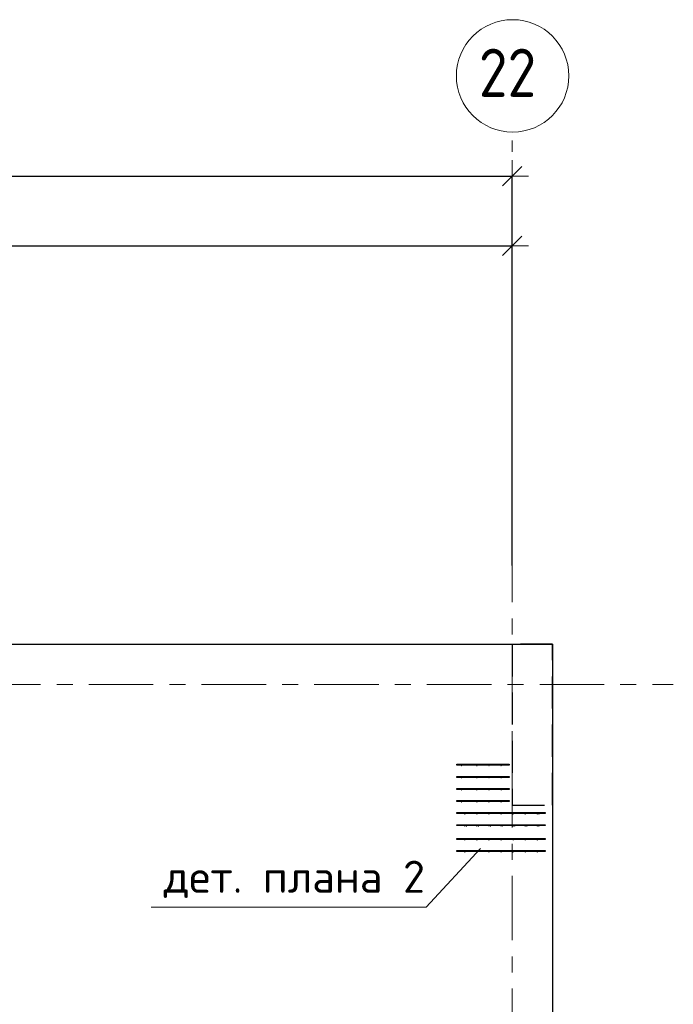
# Model space of a CAD drawing. Header units: metres. Extents: x -38 to 90, y -15 to 21.
# Tile 79 of 127: x 58.54 to 62.6, y 14.41 to 20.53. Entities that reach past the tile are written whole.
import ezdxf

# ---------------------------------------------------------------- set-up
doc = ezdxf.new("R2010")
doc.units = ezdxf.units.M
doc.header["$PDMODE"] = 65
for name, pattern in [('______11', [0.5, 0.4, -0.05, 0, -0.05]), ('______2', [0.27, 0.2, -0.07]), ('______5', [1.1, 0.8, -0.1, 0.1, -0.1])]:
    doc.linetypes.add(name, pattern=pattern)
for name, color, linetype, lineweight in [('XR$2$Осевая линия (1)', 7, '______5', 13), ('XR$2$Размерная линия (1)', 7, 'Continuous', 13), ('XR$3$Арматурный каркас 01', 4, 'Continuous', 35), ('XR$3$Перекрытие (1)', 7, 'Continuous', 35), ('XR$3$Текст_ общее_1', 7, 'Continuous', 13)]:
    doc.layers.add(name, color=color, linetype=linetype, lineweight=lineweight)
doc.layers.add('XR$5$Стена_ бетон несущ.', color=7, linetype='Continuous', lineweight=70, true_color=0xb4b496)
doc.styles.add('ISOCPEUR', font='txt')
doc.dimstyles.new('DIMSTYLE_3', dxfattribs={"dimtxt": 0.2, "dimasz": 0.2, "dimexe": 0, "dimexo": 0, "dimgap": 0.1, "dimtad": 2, "dimdec": 0, "dimlfac": 1000, "dimrnd": 5, "dimzin": 12, "dimdsep": 46, "dimtxsty": 'ISOCPEUR', "dimblk1": 'ALL_ML_STRICH', "dimblk2": 'ALL_ML_STRICH', "dimsah": 1, "dimcen": 0, "dimclrd": 7, "dimclre": 256, "dimclrt": 7, "dimadec": 0, "dimazin": 0, "dimtfac": 1, "dimtdec": 0, "dimtix": 1, "dimtmove": 2, "dimatfit": 3, "dimfxl": 0, "dimtzin": 0, "dimlwd": 0, "dimlwe": -3, "dimarcsym": 0})

# ---------------------------------------------------------------- blocks, each defined once
blk = doc.blocks.new('ALL_ML_STRICH')
at = {"color": 0, "linetype": 'ByBlock', "lineweight": -2}
for p, q in [((0, -0.5), (0, 0.5)), ((-1, 0), (0.5, 0)), ((-0.3, -0.3), (0.3, 0.3))]:
    blk.add_line(p, q, dxfattribs=at)
blk = doc.blocks.new('*D11')
at = {"layer": 'DEFPOINTS', "color": 7, "linetype": 'Continuous', "lineweight": 13, "transparency": 33554687}
for p in [(0.5, 19.5574), (0.5, 19.3768), (61.6, 17.1197)]:
    blk.add_point(p, dxfattribs=at)
at = {"layer": 'XR$2$Размерная линия (1)', "color": 9, "linetype": 'Continuous', "lineweight": -2, "true_color": 0xc7c7c7, "transparency": 33554687}
for p, q in [((0.5, 19.3568), (0.5, 19.5574)), ((61.6, 17.1397), (61.6, 19.5574))]:
    blk.add_line(p, q, dxfattribs=at)
at = {"layer": 'XR$2$Размерная линия (1)', "color": 7, "linetype": 'Continuous', "lineweight": -2, "transparency": 33554687}
blk.add_line((0.5, 19.5574), (61.6, 19.5574), dxfattribs=at)
at = {"layer": 'XR$2$Размерная линия (1)', "color": 7, "linetype": 'Continuous', "lineweight": 13, "transparency": 33554687, "xscale": 0.2, "yscale": 0.2, "zscale": 0.2, "rotation": 180}
blk.add_blockref('ALL_ML_STRICH', (0.5, 19.5574), dxfattribs=at)
at = {"layer": 'XR$2$Размерная линия (1)', "color": 7, "linetype": 'Continuous', "lineweight": 13, "transparency": 33554687, "xscale": 0.2, "yscale": 0.2, "zscale": 0.2}
blk.add_blockref('ALL_ML_STRICH', (61.6, 19.5574), dxfattribs=at)
at = {"layer": 'XR$2$Размерная линия (1)', "color": 7, "linetype": 'Continuous', "lineweight": 13, "transparency": 33554687, "insert": (31.1, 19.7074), "char_height": 0.2, "width": 1, "attachment_point": 5, "style": 'ISOCPEUR'}
blk.add_mtext('\\A1;{61100}', dxfattribs=at)
blk = doc.blocks.new('*D38')
at = {"layer": 'DEFPOINTS', "color": 7, "linetype": 'Continuous', "lineweight": 13, "transparency": 33554687}
for p in [(51.5, 19.1261), (61.6, 17.4912), (51.5, 17.3896)]:
    blk.add_point(p, dxfattribs=at)
at = {"layer": 'XR$2$Размерная линия (1)', "color": 9, "linetype": 'Continuous', "lineweight": -2, "true_color": 0xc7c7c7, "transparency": 33554687}
for p, q in [((51.5, 17.4096), (51.5, 19.1261)), ((61.6, 17.5112), (61.6, 19.1261))]:
    blk.add_line(p, q, dxfattribs=at)
at = {"layer": 'XR$2$Размерная линия (1)', "color": 7, "linetype": 'Continuous', "lineweight": -2, "transparency": 33554687}
blk.add_line((51.5, 19.1261), (61.6, 19.1261), dxfattribs=at)
at = {"layer": 'XR$2$Размерная линия (1)', "color": 7, "linetype": 'Continuous', "lineweight": 13, "transparency": 33554687, "xscale": 0.2, "yscale": 0.2, "zscale": 0.2, "rotation": 180}
blk.add_blockref('ALL_ML_STRICH', (51.5, 19.1261), dxfattribs=at)
at = {"layer": 'XR$2$Размерная линия (1)', "color": 7, "linetype": 'Continuous', "lineweight": 13, "transparency": 33554687, "xscale": 0.2, "yscale": 0.2, "zscale": 0.2}
blk.add_blockref('ALL_ML_STRICH', (61.6, 19.1261), dxfattribs=at)
at = {"layer": 'XR$2$Размерная линия (1)', "color": 7, "linetype": 'Continuous', "lineweight": 13, "transparency": 33554687, "insert": (56.6, 19.2761), "char_height": 0.2, "width": 1, "attachment_point": 5, "style": 'ISOCPEUR'}
blk.add_mtext('\\A1;{10100}', dxfattribs=at)

msp = doc.modelspace()

# ---------------------------------------------------------------- hatches: boundary and pattern name
at = {"layer": 'XR$3$Арматурный каркас 01', "linetype": 'Continuous', "lineweight": 50, "transparency": 33554687}
for points in [[(61.288, 15.8932), (61.2878, 15.8944), (61.2871, 15.8954), (61.2861, 15.896), (61.285, 15.8962), (61.2839, 15.896), (61.2829, 15.8954), (61.2822, 15.8944), (61.282, 15.8932), (61.2822, 15.8921), (61.2829, 15.8911), (61.2839, 15.8905), (61.285, 15.8902), (61.2861, 15.8905), (61.2871, 15.8911), (61.2878, 15.8921)], [(61.383, 15.8932), (61.3828, 15.8944), (61.3821, 15.8954), (61.3811, 15.896), (61.38, 15.8962), (61.3789, 15.896), (61.3779, 15.8954), (61.3772, 15.8944), (61.377, 15.8932), (61.3772, 15.8921), (61.3779, 15.8911), (61.3789, 15.8905), (61.38, 15.8902), (61.3811, 15.8905), (61.3821, 15.8911), (61.3828, 15.8921)], [(61.458, 15.8932), (61.4578, 15.8944), (61.4571, 15.8954), (61.4561, 15.896), (61.455, 15.8962), (61.4539, 15.896), (61.4529, 15.8954), (61.4522, 15.8944), (61.452, 15.8932), (61.4522, 15.8921), (61.4529, 15.8911), (61.4539, 15.8905), (61.455, 15.8902), (61.4561, 15.8905), (61.4571, 15.8911), (61.4578, 15.8921)], [(61.533, 15.8932), (61.5328, 15.8944), (61.5321, 15.8954), (61.5311, 15.896), (61.53, 15.8962), (61.5289, 15.896), (61.5279, 15.8954), (61.5272, 15.8944), (61.527, 15.8932), (61.5272, 15.8921), (61.5279, 15.8911), (61.5289, 15.8905), (61.53, 15.8902), (61.5311, 15.8905), (61.5321, 15.8911), (61.5328, 15.8921)], [(61.288, 15.8182), (61.2878, 15.8194), (61.2871, 15.8204), (61.2861, 15.821), (61.285, 15.8212), (61.2839, 15.821), (61.2829, 15.8204), (61.2822, 15.8194), (61.282, 15.8182), (61.2822, 15.8171), (61.2829, 15.8161), (61.2839, 15.8155), (61.285, 15.8152), (61.2861, 15.8155), (61.2871, 15.8161), (61.2878, 15.8171)], [(61.383, 15.8182), (61.3828, 15.8194), (61.3821, 15.8204), (61.3811, 15.821), (61.38, 15.8212), (61.3789, 15.821), (61.3779, 15.8204), (61.3772, 15.8194), (61.377, 15.8182), (61.3772, 15.8171), (61.3779, 15.8161), (61.3789, 15.8155), (61.38, 15.8152), (61.3811, 15.8155), (61.3821, 15.8161), (61.3828, 15.8171)], [(61.458, 15.8182), (61.4578, 15.8194), (61.4571, 15.8204), (61.4561, 15.821), (61.455, 15.8212), (61.4539, 15.821), (61.4529, 15.8204), (61.4522, 15.8194), (61.452, 15.8182), (61.4522, 15.8171), (61.4529, 15.8161), (61.4539, 15.8155), (61.455, 15.8152), (61.4561, 15.8155), (61.4571, 15.8161), (61.4578, 15.8171)], [(61.533, 15.8182), (61.5328, 15.8194), (61.5321, 15.8204), (61.5311, 15.821), (61.53, 15.8212), (61.5289, 15.821), (61.5279, 15.8204), (61.5272, 15.8194), (61.527, 15.8182), (61.5272, 15.8171), (61.5279, 15.8161), (61.5289, 15.8155), (61.53, 15.8152), (61.5311, 15.8155), (61.5321, 15.8161), (61.5328, 15.8171)], [(61.288, 15.7432), (61.2878, 15.7444), (61.2871, 15.7454), (61.2861, 15.746), (61.285, 15.7462), (61.2839, 15.746), (61.2829, 15.7454), (61.2822, 15.7444), (61.282, 15.7432), (61.2822, 15.7421), (61.2829, 15.7411), (61.2839, 15.7405), (61.285, 15.7402), (61.2861, 15.7405), (61.2871, 15.7411), (61.2878, 15.7421)], [(61.383, 15.7432), (61.3828, 15.7444), (61.3821, 15.7454), (61.3811, 15.746), (61.38, 15.7462), (61.3789, 15.746), (61.3779, 15.7454), (61.3772, 15.7444), (61.377, 15.7432), (61.3772, 15.7421), (61.3779, 15.7411), (61.3789, 15.7405), (61.38, 15.7402), (61.3811, 15.7405), (61.3821, 15.7411), (61.3828, 15.7421)], [(61.458, 15.7432), (61.4578, 15.7444), (61.4571, 15.7454), (61.4561, 15.746), (61.455, 15.7462), (61.4539, 15.746), (61.4529, 15.7454), (61.4522, 15.7444), (61.452, 15.7432), (61.4522, 15.7421), (61.4529, 15.7411), (61.4539, 15.7405), (61.455, 15.7402), (61.4561, 15.7405), (61.4571, 15.7411), (61.4578, 15.7421)], [(61.533, 15.7432), (61.5328, 15.7444), (61.5321, 15.7454), (61.5311, 15.746), (61.53, 15.7462), (61.5289, 15.746), (61.5279, 15.7454), (61.5272, 15.7444), (61.527, 15.7432), (61.5272, 15.7421), (61.5279, 15.7411), (61.5289, 15.7405), (61.53, 15.7402), (61.5311, 15.7405), (61.5321, 15.7411), (61.5328, 15.7421)], [(61.288, 15.6682), (61.2878, 15.6694), (61.2871, 15.6704), (61.2861, 15.671), (61.285, 15.6712), (61.2839, 15.671), (61.2829, 15.6704), (61.2822, 15.6694), (61.282, 15.6682), (61.2822, 15.6671), (61.2829, 15.6661), (61.2839, 15.6655), (61.285, 15.6652), (61.2861, 15.6655), (61.2871, 15.6661), (61.2878, 15.6671)], [(61.383, 15.6682), (61.3828, 15.6694), (61.3821, 15.6704), (61.3811, 15.671), (61.38, 15.6712), (61.3789, 15.671), (61.3779, 15.6704), (61.3772, 15.6694), (61.377, 15.6682), (61.3772, 15.6671), (61.3779, 15.6661), (61.3789, 15.6655), (61.38, 15.6652), (61.3811, 15.6655), (61.3821, 15.6661), (61.3828, 15.6671)], [(61.458, 15.6682), (61.4578, 15.6694), (61.4571, 15.6704), (61.4561, 15.671), (61.455, 15.6712), (61.4539, 15.671), (61.4529, 15.6704), (61.4522, 15.6694), (61.452, 15.6682), (61.4522, 15.6671), (61.4529, 15.6661), (61.4539, 15.6655), (61.455, 15.6652), (61.4561, 15.6655), (61.4571, 15.6661), (61.4578, 15.6671)], [(61.533, 15.6682), (61.5328, 15.6694), (61.5321, 15.6704), (61.5311, 15.671), (61.53, 15.6712), (61.5289, 15.671), (61.5279, 15.6704), (61.5272, 15.6694), (61.527, 15.6682), (61.5272, 15.6671), (61.5279, 15.6661), (61.5289, 15.6655), (61.53, 15.6652), (61.5311, 15.6655), (61.5321, 15.6661), (61.5328, 15.6671)], [(61.308, 15.5932), (61.3078, 15.5944), (61.3071, 15.5954), (61.3061, 15.596), (61.305, 15.5962), (61.3039, 15.596), (61.3029, 15.5954), (61.3022, 15.5944), (61.302, 15.5932), (61.3022, 15.5921), (61.3029, 15.5911), (61.3039, 15.5905), (61.305, 15.5902), (61.3061, 15.5905), (61.3071, 15.5911), (61.3078, 15.5921)], [(61.383, 15.5932), (61.3828, 15.5944), (61.3821, 15.5954), (61.3811, 15.596), (61.38, 15.5962), (61.3789, 15.596), (61.3779, 15.5954), (61.3772, 15.5944), (61.377, 15.5932), (61.3772, 15.5921), (61.3779, 15.5911), (61.3789, 15.5905), (61.38, 15.5902), (61.3811, 15.5905), (61.3821, 15.5911), (61.3828, 15.5921)], [(61.458, 15.5932), (61.4578, 15.5944), (61.4571, 15.5954), (61.4561, 15.596), (61.455, 15.5962), (61.4539, 15.596), (61.4529, 15.5954), (61.4522, 15.5944), (61.452, 15.5932), (61.4522, 15.5921), (61.4529, 15.5911), (61.4539, 15.5905), (61.455, 15.5902), (61.4561, 15.5905), (61.4571, 15.5911), (61.4578, 15.5921)], [(61.533, 15.5932), (61.5328, 15.5944), (61.5321, 15.5954), (61.5311, 15.596), (61.53, 15.5962), (61.5289, 15.596), (61.5279, 15.5954), (61.5272, 15.5944), (61.527, 15.5932), (61.5272, 15.5921), (61.5279, 15.5911), (61.5289, 15.5905), (61.53, 15.5902), (61.5311, 15.5905), (61.5321, 15.5911), (61.5328, 15.5921)], [(61.608, 15.5932), (61.6078, 15.5944), (61.6071, 15.5954), (61.6061, 15.596), (61.605, 15.5962), (61.6039, 15.596), (61.6029, 15.5954), (61.6022, 15.5944), (61.602, 15.5932), (61.6022, 15.5921), (61.6029, 15.5911), (61.6039, 15.5905), (61.605, 15.5902), (61.6061, 15.5905), (61.6071, 15.5911), (61.6078, 15.5921)], [(61.683, 15.5932), (61.6828, 15.5944), (61.6821, 15.5954), (61.6811, 15.596), (61.68, 15.5962), (61.6789, 15.596), (61.6779, 15.5954), (61.6772, 15.5944), (61.677, 15.5932), (61.6772, 15.5921), (61.6779, 15.5911), (61.6789, 15.5905), (61.68, 15.5902), (61.6811, 15.5905), (61.6821, 15.5911), (61.6828, 15.5921)], [(61.758, 15.5932), (61.7578, 15.5944), (61.7571, 15.5954), (61.7561, 15.596), (61.755, 15.5962), (61.7539, 15.596), (61.7529, 15.5954), (61.7522, 15.5944), (61.752, 15.5932), (61.7522, 15.5921), (61.7529, 15.5911), (61.7539, 15.5905), (61.755, 15.5902), (61.7561, 15.5905), (61.7571, 15.5911), (61.7578, 15.5921)], [(61.768, 15.5932), (61.7678, 15.5944), (61.7671, 15.5954), (61.7661, 15.596), (61.765, 15.5962), (61.7639, 15.596), (61.7629, 15.5954), (61.7622, 15.5944), (61.762, 15.5932), (61.7622, 15.5921), (61.7629, 15.5911), (61.7639, 15.5905), (61.765, 15.5902), (61.7661, 15.5905), (61.7671, 15.5911), (61.7678, 15.5921)], [(61.308, 15.5182), (61.3078, 15.5194), (61.3071, 15.5204), (61.3061, 15.521), (61.305, 15.5212), (61.3039, 15.521), (61.3029, 15.5204), (61.3022, 15.5194), (61.302, 15.5182), (61.3022, 15.5171), (61.3029, 15.5161), (61.3039, 15.5155), (61.305, 15.5152), (61.3061, 15.5155), (61.3071, 15.5161), (61.3078, 15.5171)], [(61.318, 15.5182), (61.3178, 15.5194), (61.3171, 15.5204), (61.3161, 15.521), (61.315, 15.5212), (61.3139, 15.521), (61.3129, 15.5204), (61.3122, 15.5194), (61.312, 15.5182), (61.3122, 15.5171), (61.3129, 15.5161), (61.3139, 15.5155), (61.315, 15.5152), (61.3161, 15.5155), (61.3171, 15.5161), (61.3178, 15.5171)], [(61.383, 15.5182), (61.3828, 15.5194), (61.3821, 15.5204), (61.3811, 15.521), (61.38, 15.5212), (61.3789, 15.521), (61.3779, 15.5204), (61.3772, 15.5194), (61.377, 15.5182), (61.3772, 15.5171), (61.3779, 15.5161), (61.3789, 15.5155), (61.38, 15.5152), (61.3811, 15.5155), (61.3821, 15.5161), (61.3828, 15.5171)], [(61.393, 15.5182), (61.3928, 15.5194), (61.3921, 15.5204), (61.3911, 15.521), (61.39, 15.5212), (61.3889, 15.521), (61.3879, 15.5204), (61.3872, 15.5194), (61.387, 15.5182), (61.3872, 15.5171), (61.3879, 15.5161), (61.3889, 15.5155), (61.39, 15.5152), (61.3911, 15.5155), (61.3921, 15.5161), (61.3928, 15.5171)], [(61.458, 15.5182), (61.4578, 15.5194), (61.4571, 15.5204), (61.4561, 15.521), (61.455, 15.5212), (61.4539, 15.521), (61.4529, 15.5204), (61.4522, 15.5194), (61.452, 15.5182), (61.4522, 15.5171), (61.4529, 15.5161), (61.4539, 15.5155), (61.455, 15.5152), (61.4561, 15.5155), (61.4571, 15.5161), (61.4578, 15.5171)], [(61.468, 15.5182), (61.4678, 15.5194), (61.4671, 15.5204), (61.4661, 15.521), (61.465, 15.5212), (61.4639, 15.521), (61.4629, 15.5204), (61.4622, 15.5194), (61.462, 15.5182), (61.4622, 15.5171), (61.4629, 15.5161), (61.4639, 15.5155), (61.465, 15.5152), (61.4661, 15.5155), (61.4671, 15.5161), (61.4678, 15.5171)], [(61.533, 15.5182), (61.5328, 15.5194), (61.5321, 15.5204), (61.5311, 15.521), (61.53, 15.5212), (61.5289, 15.521), (61.5279, 15.5204), (61.5272, 15.5194), (61.527, 15.5182), (61.5272, 15.5171), (61.5279, 15.5161), (61.5289, 15.5155), (61.53, 15.5152), (61.5311, 15.5155), (61.5321, 15.5161), (61.5328, 15.5171)], [(61.543, 15.5182), (61.5428, 15.5194), (61.5421, 15.5204), (61.5411, 15.521), (61.54, 15.5212), (61.5389, 15.521), (61.5379, 15.5204), (61.5372, 15.5194), (61.537, 15.5182), (61.5372, 15.5171), (61.5379, 15.5161), (61.5389, 15.5155), (61.54, 15.5152), (61.5411, 15.5155), (61.5421, 15.5161), (61.5428, 15.5171)], [(61.608, 15.5182), (61.6078, 15.5194), (61.6071, 15.5204), (61.6061, 15.521), (61.605, 15.5212), (61.6039, 15.521), (61.6029, 15.5204), (61.6022, 15.5194), (61.602, 15.5182), (61.6022, 15.5171), (61.6029, 15.5161), (61.6039, 15.5155), (61.605, 15.5152), (61.6061, 15.5155), (61.6071, 15.5161), (61.6078, 15.5171)], [(61.618, 15.5182), (61.6178, 15.5194), (61.6171, 15.5204), (61.6161, 15.521), (61.615, 15.5212), (61.6139, 15.521), (61.6129, 15.5204), (61.6122, 15.5194), (61.612, 15.5182), (61.6122, 15.5171), (61.6129, 15.5161), (61.6139, 15.5155), (61.615, 15.5152), (61.6161, 15.5155), (61.6171, 15.5161), (61.6178, 15.5171)], [(61.683, 15.5182), (61.6828, 15.5194), (61.6821, 15.5204), (61.6811, 15.521), (61.68, 15.5212), (61.6789, 15.521), (61.6779, 15.5204), (61.6772, 15.5194), (61.677, 15.5182), (61.6772, 15.5171), (61.6779, 15.5161), (61.6789, 15.5155), (61.68, 15.5152), (61.6811, 15.5155), (61.6821, 15.5161), (61.6828, 15.5171)], [(61.693, 15.5182), (61.6928, 15.5194), (61.6921, 15.5204), (61.6911, 15.521), (61.69, 15.5212), (61.6889, 15.521), (61.6879, 15.5204), (61.6872, 15.5194), (61.687, 15.5182), (61.6872, 15.5171), (61.6879, 15.5161), (61.6889, 15.5155), (61.69, 15.5152), (61.6911, 15.5155), (61.6921, 15.5161), (61.6928, 15.5171)], [(61.758, 15.5182), (61.7578, 15.5194), (61.7571, 15.5204), (61.7561, 15.521), (61.755, 15.5212), (61.7539, 15.521), (61.7529, 15.5204), (61.7522, 15.5194), (61.752, 15.5182), (61.7522, 15.5171), (61.7529, 15.5161), (61.7539, 15.5155), (61.755, 15.5152), (61.7561, 15.5155), (61.7571, 15.5161), (61.7578, 15.5171)], [(61.768, 15.5182), (61.7678, 15.5194), (61.7671, 15.5204), (61.7661, 15.521), (61.765, 15.5212), (61.7639, 15.521), (61.7629, 15.5204), (61.7622, 15.5194), (61.762, 15.5182), (61.7622, 15.5171), (61.7629, 15.5161), (61.7639, 15.5155), (61.765, 15.5152), (61.7661, 15.5155), (61.7671, 15.5161), (61.7678, 15.5171)], [(61.308, 15.4322), (61.3078, 15.4334), (61.3071, 15.4344), (61.3061, 15.435), (61.305, 15.4352), (61.3039, 15.435), (61.3029, 15.4344), (61.3022, 15.4334), (61.302, 15.4322), (61.3022, 15.4311), (61.3029, 15.4301), (61.3039, 15.4295), (61.305, 15.4292), (61.3061, 15.4295), (61.3071, 15.4301), (61.3078, 15.4311)], [(61.318, 15.4432), (61.3178, 15.4444), (61.3171, 15.4454), (61.3161, 15.446), (61.315, 15.4462), (61.3139, 15.446), (61.3129, 15.4454), (61.3122, 15.4444), (61.312, 15.4432), (61.3122, 15.4421), (61.3129, 15.4411), (61.3139, 15.4405), (61.315, 15.4402), (61.3161, 15.4405), (61.3171, 15.4411), (61.3178, 15.4421)], [(61.383, 15.4322), (61.3828, 15.4334), (61.3821, 15.4344), (61.3811, 15.435), (61.38, 15.4352), (61.3789, 15.435), (61.3779, 15.4344), (61.3772, 15.4334), (61.377, 15.4322), (61.3772, 15.4311), (61.3779, 15.4301), (61.3789, 15.4295), (61.38, 15.4292), (61.3811, 15.4295), (61.3821, 15.4301), (61.3828, 15.4311)], [(61.393, 15.4432), (61.3928, 15.4444), (61.3921, 15.4454), (61.3911, 15.446), (61.39, 15.4462), (61.3889, 15.446), (61.3879, 15.4454), (61.3872, 15.4444), (61.387, 15.4432), (61.3872, 15.4421), (61.3879, 15.4411), (61.3889, 15.4405), (61.39, 15.4402), (61.3911, 15.4405), (61.3921, 15.4411), (61.3928, 15.4421)], [(61.458, 15.4322), (61.4578, 15.4334), (61.4571, 15.4344), (61.4561, 15.435), (61.455, 15.4352), (61.4539, 15.435), (61.4529, 15.4344), (61.4522, 15.4334), (61.452, 15.4322), (61.4522, 15.4311), (61.4529, 15.4301), (61.4539, 15.4295), (61.455, 15.4292), (61.4561, 15.4295), (61.4571, 15.4301), (61.4578, 15.4311)], [(61.468, 15.4432), (61.4678, 15.4444), (61.4671, 15.4454), (61.4661, 15.446), (61.465, 15.4462), (61.4639, 15.446), (61.4629, 15.4454), (61.4622, 15.4444), (61.462, 15.4432), (61.4622, 15.4421), (61.4629, 15.4411), (61.4639, 15.4405), (61.465, 15.4402), (61.4661, 15.4405), (61.4671, 15.4411), (61.4678, 15.4421)], [(61.533, 15.4322), (61.5328, 15.4334), (61.5321, 15.4344), (61.5311, 15.435), (61.53, 15.4352), (61.5289, 15.435), (61.5279, 15.4344), (61.5272, 15.4334), (61.527, 15.4322), (61.5272, 15.4311), (61.5279, 15.4301), (61.5289, 15.4295), (61.53, 15.4292), (61.5311, 15.4295), (61.5321, 15.4301), (61.5328, 15.4311)], [(61.543, 15.4432), (61.5428, 15.4444), (61.5421, 15.4454), (61.5411, 15.446), (61.54, 15.4462), (61.5389, 15.446), (61.5379, 15.4454), (61.5372, 15.4444), (61.537, 15.4432), (61.5372, 15.4421), (61.5379, 15.4411), (61.5389, 15.4405), (61.54, 15.4402), (61.5411, 15.4405), (61.5421, 15.4411), (61.5428, 15.4421)], [(61.608, 15.4322), (61.6078, 15.4334), (61.6071, 15.4344), (61.6061, 15.435), (61.605, 15.4352), (61.6039, 15.435), (61.6029, 15.4344), (61.6022, 15.4334), (61.602, 15.4322), (61.6022, 15.4311), (61.6029, 15.4301), (61.6039, 15.4295), (61.605, 15.4292), (61.6061, 15.4295), (61.6071, 15.4301), (61.6078, 15.4311)], [(61.618, 15.4432), (61.6178, 15.4444), (61.6171, 15.4454), (61.6161, 15.446), (61.615, 15.4462), (61.6139, 15.446), (61.6129, 15.4454), (61.6122, 15.4444), (61.612, 15.4432), (61.6122, 15.4421), (61.6129, 15.4411), (61.6139, 15.4405), (61.615, 15.4402), (61.6161, 15.4405), (61.6171, 15.4411), (61.6178, 15.4421)], [(61.683, 15.4322), (61.6828, 15.4334), (61.6821, 15.4344), (61.6811, 15.435), (61.68, 15.4352), (61.6789, 15.435), (61.6779, 15.4344), (61.6772, 15.4334), (61.677, 15.4322), (61.6772, 15.4311), (61.6779, 15.4301), (61.6789, 15.4295), (61.68, 15.4292), (61.6811, 15.4295), (61.6821, 15.4301), (61.6828, 15.4311)], [(61.693, 15.4432), (61.6928, 15.4444), (61.6921, 15.4454), (61.6911, 15.446), (61.69, 15.4462), (61.6889, 15.446), (61.6879, 15.4454), (61.6872, 15.4444), (61.687, 15.4432), (61.6872, 15.4421), (61.6879, 15.4411), (61.6889, 15.4405), (61.69, 15.4402), (61.6911, 15.4405), (61.6921, 15.4411), (61.6928, 15.4421)], [(61.758, 15.4322), (61.7578, 15.4334), (61.7571, 15.4344), (61.7561, 15.435), (61.755, 15.4352), (61.7539, 15.435), (61.7529, 15.4344), (61.7522, 15.4334), (61.752, 15.4322), (61.7522, 15.4311), (61.7529, 15.4301), (61.7539, 15.4295), (61.755, 15.4292), (61.7561, 15.4295), (61.7571, 15.4301), (61.7578, 15.4311)], [(61.768, 15.4432), (61.7678, 15.4444), (61.7671, 15.4454), (61.7661, 15.446), (61.765, 15.4462), (61.7639, 15.446), (61.7629, 15.4454), (61.7622, 15.4444), (61.762, 15.4432), (61.7622, 15.4421), (61.7629, 15.4411), (61.7639, 15.4405), (61.765, 15.4402), (61.7661, 15.4405), (61.7671, 15.4411), (61.7678, 15.4421)], [(61.308, 15.3572), (61.3078, 15.3584), (61.3071, 15.3594), (61.3061, 15.36), (61.305, 15.3602), (61.3039, 15.36), (61.3029, 15.3594), (61.3022, 15.3584), (61.302, 15.3572), (61.3022, 15.3561), (61.3029, 15.3551), (61.3039, 15.3545), (61.305, 15.3542), (61.3061, 15.3545), (61.3071, 15.3551), (61.3078, 15.3561)], [(61.318, 15.3682), (61.3178, 15.3694), (61.3171, 15.3704), (61.3161, 15.371), (61.315, 15.3712), (61.3139, 15.371), (61.3129, 15.3704), (61.3122, 15.3694), (61.312, 15.3682), (61.3122, 15.3671), (61.3129, 15.3661), (61.3139, 15.3655), (61.315, 15.3652), (61.3161, 15.3655), (61.3171, 15.3661), (61.3178, 15.3671)], [(61.383, 15.3572), (61.3828, 15.3584), (61.3821, 15.3594), (61.3811, 15.36), (61.38, 15.3602), (61.3789, 15.36), (61.3779, 15.3594), (61.3772, 15.3584), (61.377, 15.3572), (61.3772, 15.3561), (61.3779, 15.3551), (61.3789, 15.3545), (61.38, 15.3542), (61.3811, 15.3545), (61.3821, 15.3551), (61.3828, 15.3561)], [(61.393, 15.3682), (61.3928, 15.3694), (61.3921, 15.3704), (61.3911, 15.371), (61.39, 15.3712), (61.3889, 15.371), (61.3879, 15.3704), (61.3872, 15.3694), (61.387, 15.3682), (61.3872, 15.3671), (61.3879, 15.3661), (61.3889, 15.3655), (61.39, 15.3652), (61.3911, 15.3655), (61.3921, 15.3661), (61.3928, 15.3671)], [(61.458, 15.3572), (61.4578, 15.3584), (61.4571, 15.3594), (61.4561, 15.36), (61.455, 15.3602), (61.4539, 15.36), (61.4529, 15.3594), (61.4522, 15.3584), (61.452, 15.3572), (61.4522, 15.3561), (61.4529, 15.3551), (61.4539, 15.3545), (61.455, 15.3542), (61.4561, 15.3545), (61.4571, 15.3551), (61.4578, 15.3561)], [(61.468, 15.3682), (61.4678, 15.3694), (61.4671, 15.3704), (61.4661, 15.371), (61.465, 15.3712), (61.4639, 15.371), (61.4629, 15.3704), (61.4622, 15.3694), (61.462, 15.3682), (61.4622, 15.3671), (61.4629, 15.3661), (61.4639, 15.3655), (61.465, 15.3652), (61.4661, 15.3655), (61.4671, 15.3661), (61.4678, 15.3671)], [(61.533, 15.3572), (61.5328, 15.3584), (61.5321, 15.3594), (61.5311, 15.36), (61.53, 15.3602), (61.5289, 15.36), (61.5279, 15.3594), (61.5272, 15.3584), (61.527, 15.3572), (61.5272, 15.3561), (61.5279, 15.3551), (61.5289, 15.3545), (61.53, 15.3542), (61.5311, 15.3545), (61.5321, 15.3551), (61.5328, 15.3561)], [(61.543, 15.3682), (61.5428, 15.3694), (61.5421, 15.3704), (61.5411, 15.371), (61.54, 15.3712), (61.5389, 15.371), (61.5379, 15.3704), (61.5372, 15.3694), (61.537, 15.3682), (61.5372, 15.3671), (61.5379, 15.3661), (61.5389, 15.3655), (61.54, 15.3652), (61.5411, 15.3655), (61.5421, 15.3661), (61.5428, 15.3671)], [(61.608, 15.3572), (61.6078, 15.3584), (61.6071, 15.3594), (61.6061, 15.36), (61.605, 15.3602), (61.6039, 15.36), (61.6029, 15.3594), (61.6022, 15.3584), (61.602, 15.3572), (61.6022, 15.3561), (61.6029, 15.3551), (61.6039, 15.3545), (61.605, 15.3542), (61.6061, 15.3545), (61.6071, 15.3551), (61.6078, 15.3561)], [(61.618, 15.3682), (61.6178, 15.3694), (61.6171, 15.3704), (61.6161, 15.371), (61.615, 15.3712), (61.6139, 15.371), (61.6129, 15.3704), (61.6122, 15.3694), (61.612, 15.3682), (61.6122, 15.3671), (61.6129, 15.3661), (61.6139, 15.3655), (61.615, 15.3652), (61.6161, 15.3655), (61.6171, 15.3661), (61.6178, 15.3671)], [(61.683, 15.3572), (61.6828, 15.3584), (61.6821, 15.3594), (61.6811, 15.36), (61.68, 15.3602), (61.6789, 15.36), (61.6779, 15.3594), (61.6772, 15.3584), (61.677, 15.3572), (61.6772, 15.3561), (61.6779, 15.3551), (61.6789, 15.3545), (61.68, 15.3542), (61.6811, 15.3545), (61.6821, 15.3551), (61.6828, 15.3561)], [(61.693, 15.3682), (61.6928, 15.3694), (61.6921, 15.3704), (61.6911, 15.371), (61.69, 15.3712), (61.6889, 15.371), (61.6879, 15.3704), (61.6872, 15.3694), (61.687, 15.3682), (61.6872, 15.3671), (61.6879, 15.3661), (61.6889, 15.3655), (61.69, 15.3652), (61.6911, 15.3655), (61.6921, 15.3661), (61.6928, 15.3671)], [(61.758, 15.3572), (61.7578, 15.3584), (61.7571, 15.3594), (61.7561, 15.36), (61.755, 15.3602), (61.7539, 15.36), (61.7529, 15.3594), (61.7522, 15.3584), (61.752, 15.3572), (61.7522, 15.3561), (61.7529, 15.3551), (61.7539, 15.3545), (61.755, 15.3542), (61.7561, 15.3545), (61.7571, 15.3551), (61.7578, 15.3561)], [(61.768, 15.3682), (61.7678, 15.3694), (61.7671, 15.3704), (61.7661, 15.371), (61.765, 15.3712), (61.7639, 15.371), (61.7629, 15.3704), (61.7622, 15.3694), (61.762, 15.3682), (61.7622, 15.3671), (61.7629, 15.3661), (61.7639, 15.3655), (61.765, 15.3652), (61.7661, 15.3655), (61.7671, 15.3661), (61.7678, 15.3671)]]:
    msp.add_hatch(color=2, dxfattribs=at).paths.add_polyline_path(points)

# ---------------------------------------------------------------- linework, layer by layer
at = {"layer": 'XR$2$Осевая линия (1)', "color": 253, "linetype": '______11', "lineweight": 13, "true_color": 0xa0a0a0, "transparency": 33554687}
for p, q in [((61.6, -3.39), (61.6, 19.78)), ((-2.63, 16.4), (62.6, 16.4))]:
    msp.add_line(p, q, dxfattribs=at)
at = {"layer": 'XR$2$Осевая линия (1)', "color": 7, "linetype": 'Continuous', "lineweight": 13, "transparency": 33554687}
msp.add_circle((61.6018, 20.1812), 0.3493, dxfattribs=at)
at = {"layer": 'XR$3$Арматурный каркас 01', "color": 2, "linetype": 'Continuous', "lineweight": 25, "transparency": 33554687}
for points in [[(61.58, 15.8972), (61.255, 15.8972), (61.255, 15.9032), (61.58, 15.9032), (61.58, 15.8972)], [(61.58, 15.8972), (61.255, 15.8972), (61.255, 15.9032), (61.58, 15.9032), (61.58, 15.8972)], [(61.58, 15.8222), (61.255, 15.8222), (61.255, 15.8282), (61.58, 15.8282), (61.58, 15.8222)], [(61.58, 15.8222), (61.255, 15.8222), (61.255, 15.8282), (61.58, 15.8282), (61.58, 15.8222)], [(61.58, 15.7472), (61.255, 15.7472), (61.255, 15.7532), (61.58, 15.7532), (61.58, 15.7472)], [(61.58, 15.7472), (61.255, 15.7472), (61.255, 15.7532), (61.58, 15.7532), (61.58, 15.7472)], [(61.58, 15.6722), (61.255, 15.6722), (61.255, 15.6782), (61.58, 15.6782), (61.58, 15.6722)], [(61.58, 15.6722), (61.255, 15.6722), (61.255, 15.6782), (61.58, 15.6782), (61.58, 15.6722)], [(61.805, 15.5972), (61.255, 15.5972), (61.255, 15.6032), (61.805, 15.6032), (61.805, 15.5972)], [(61.805, 15.5972), (61.255, 15.5972), (61.255, 15.6032), (61.805, 15.6032), (61.805, 15.5972)], [(61.805, 15.5222), (61.255, 15.5222), (61.255, 15.5282), (61.805, 15.5282), (61.805, 15.5222)], [(61.805, 15.5222), (61.255, 15.5222), (61.255, 15.5282), (61.805, 15.5282), (61.805, 15.5222)], [(61.805, 15.4362), (61.255, 15.4362), (61.255, 15.4422), (61.805, 15.4422), (61.805, 15.4362)], [(61.805, 15.4362), (61.255, 15.4362), (61.255, 15.4422), (61.805, 15.4422), (61.805, 15.4362)], [(61.805, 15.3612), (61.255, 15.3612), (61.255, 15.3672), (61.805, 15.3672), (61.805, 15.3612)], [(61.805, 15.3612), (61.255, 15.3612), (61.255, 15.3672), (61.805, 15.3672), (61.805, 15.3612)]]:
    msp.add_lwpolyline(points, dxfattribs=at)
at = {"layer": 'XR$3$Перекрытие (1)', "color": 7, "linetype": 'Continuous', "lineweight": 25, "transparency": 33554687}
for p, q in [((57.2002, 16.6502), (61.85, 16.6502)), ((61.85, 16.6502), (61.85, 8.1502))]:
    msp.add_line(p, q, dxfattribs=at)
at = {"layer": 'XR$3$Текст_ общее_1', "color": 7, "linetype": 'Continuous', "lineweight": 13, "transparency": 33554687}
msp.add_lwpolyline([(61.403, 15.3792), (61.0658, 15.0155), (59.3558, 15.0155)], dxfattribs=at)
at = {"layer": 'XR$5$Стена_ бетон несущ.', "color": 253, "linetype": '______2', "lineweight": -3, "true_color": 0xa0a0a0, "transparency": 33554687}
msp.add_lwpolyline([(61.85, 16.65), (61.6, 16.65), (61.6, 15.65), (61.85, 15.65), (61.85, 16.65)], close=True, dxfattribs=at)

# ---------------------------------------------------------------- texts
at = {"layer": 'XR$2$Осевая линия (1)', "color": 7, "linetype": 'Continuous', "lineweight": 13, "transparency": 33554687, "insert": (61.3918, 20.0507), "char_height": 0.3, "width": 0.550812, "attachment_point": 7, "style": 'ISOCPEUR'}
msp.add_mtext('\\W0.87;22', dxfattribs=at)
at = {"layer": 'XR$3$Текст_ общее_1', "color": 7, "linetype": 'Continuous', "lineweight": 13, "transparency": 33554687, "insert": (60.2458, 15.1888), "char_height": 0.2, "width": 1.737619, "attachment_point": 5, "style": 'ISOCPEUR'}
msp.add_mtext('\\A1;{\\fISOCPEUR|i0|b0;\\H0.200000;\\W1.000000;\\C7;дет. плана 2}\\P', dxfattribs=at)

# ---------------------------------------------------------------- dimensions: what is measured, and where the dimension line sits
at = {"layer": 'XR$2$Размерная линия (1)', "color": 7, "linetype": 'Continuous', "lineweight": 13, "transparency": 33554687}
for base, p1, p2, picture, middle in [((61.6, 19.5574), (0.5, 19.3568), (61.6, 17.1397), '*D11', (31.1, 19.7074)), ((61.6, 19.1261), (51.5, 17.4096), (61.6, 17.5112), '*D38', (56.6, 19.2761))]:
    dim = msp.add_linear_dim(base=base, p1=p1, p2=p2, dimstyle='DIMSTYLE_3', override={"dimpost": '<>', "dimclrd": 7, "dimclre": 9, "dimclrt": 7, "dimlwd": 0, "dimlwe": 65533}, dxfattribs=at)
    dim.commit()
    dim.dimension.update_dxf_attribs({"geometry": picture, "text_midpoint": middle, "dimtype": 160})

doc.saveas('drawing.dxf')
